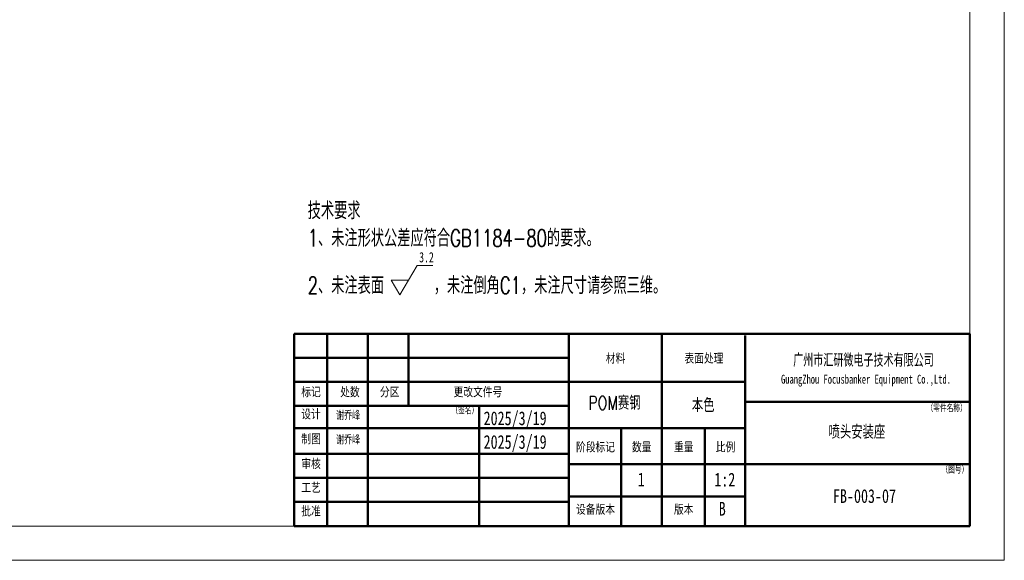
# Model space of a CAD drawing. Header units: millimetres. Extents: x 0 to 297, y 0 to 210.
# Tile 2 of 4: x 154 to 297, y 0 to 79. Entities that reach past the tile are written whole.
import ezdxf

# ---------------------------------------------------------------- set-up
doc = ezdxf.new("R2010")
doc.units = ezdxf.units.MM
doc.styles.add('SLDTEXTSTYLE0', font='TXT', dxfattribs={"width": 0.7, "bigfont": 'bigfont'})
doc.styles.add('SLDTEXTSTYLE1', font='TXT', dxfattribs={"width": 0.7})
doc.styles.add('SLDTEXTSTYLE2', font='TXT', dxfattribs={"width": 0.75, "bigfont": 'bigfont'})
doc.styles.add('SLDTEXTSTYLE3', font='TXT', dxfattribs={"width": 0.75})

# ---------------------------------------------------------------- blocks, each defined once
blk = doc.blocks.new('SW_NOTE_0')
at = {"color": 0, "linetype": 'Continuous', "lineweight": 0}
for p, q in [((13.44, -10.29), (15.97, -6.01)), ((15.97, -6.01), (18.21, -6.01)), ((13.44, -10.29), (12.17, -8.15)), ((14.7, -8.15), (12.17, -8.15))]:
    blk.add_line(p, q, dxfattribs=at)
at = {"color": 0, "linetype": 'Continuous', "lineweight": 0, "attachment_point": 1}
for s, insert, char_height, style in [('技术要求', (0, 3.22), 2.5, 'SLDTEXTSTYLE0'), ('1、未注形状公差应符合GB1184-80的要求。', (0, -0.78), 2.5, 'SLDTEXTSTYLE0'), ('3.2', (16.24, -4.07), 1.5, 'SLDTEXTSTYLE1'), ('2、未注表面', (0, -7.68), 2.5, 'SLDTEXTSTYLE0'), ('，未注倒角C1，未注尺寸请参照三维。', (18.37, -7.68), 2.5, 'SLDTEXTSTYLE0')]:
    blk.add_mtext(s, dxfattribs=dict(at, insert=insert, char_height=char_height, style=style))
blk = doc.blocks.new('SW_NOTE_0_1')
at = {"color": 0, "linetype": 'Continuous', "lineweight": 0, "attachment_point": 2}
for s, insert, char_height, style in [('广州市汇研微电子技术有限公司', (16.21, 2.45), 1.9, 'SLDTEXTSTYLE0'), ('GuangZhou Focusbanker Equipment Co.,Ltd.', (16.58, -0.62), 1.3, 'SLDTEXTSTYLE1')]:
    blk.add_mtext(s, dxfattribs=dict(at, insert=insert, char_height=char_height, style=style))

msp = doc.modelspace()

# ---------------------------------------------------------------- linework, layer by layer
at = {"color": 7, "linetype": 'Continuous', "lineweight": 18}
for p, q in [((296.987, 209.994), (296.987, -0.006)), ((291.987, 204.994), (291.987, 4.994)), ((9.987, 4.994), (291.987, 4.994)), ((-0.013, -0.006), (296.987, -0.006))]:
    msp.add_line(p, q, dxfattribs=at)
at = {"color": 7, "linetype": 'Continuous', "lineweight": 50}
for p, q in [((193.542, 32.994), (291.987, 32.994)), ((193.542, 32.994), (193.542, 4.994)), ((198.334, 32.994), (198.334, 19.266)), ((204.271, 22.494), (204.271, 32.994)), ((210.199, 22.494), (210.199, 32.994)), ((233.542, 32.994), (233.542, 4.994)), ((247.07, 32.994), (247.07, 19.266)), ((259.243, 32.77), (259.243, 19.266)), ((291.987, 32.994), (291.987, 4.994)), ((193.542, 29.494), (233.542, 29.494)), ((193.542, 29.494), (198.542, 29.494)), ((193.542, 26.018), (233.542, 26.018)), ((193.542, 26.018), (198.542, 26.018)), ((259.243, 26.018), (233.542, 26.018)), ((259.243, 23.077), (291.987, 23.077)), ((193.542, 22.494), (233.542, 22.494)), ((193.542, 22.494), (198.334, 22.494)), ((198.334, 22.494), (198.334, 19.266)), ((204.271, 19.266), (204.271, 22.494)), ((220.453, 22.494), (220.453, 4.994)), ((193.542, 19.266), (198.334, 19.266)), ((193.542, 19.266), (198.334, 19.266)), ((198.334, 19.266), (204.271, 19.266)), ((198.334, 19.266), (198.334, 15.494)), ((198.334, 19.266), (204.271, 19.266)), ((198.334, 19.266), (198.334, 15.494)), ((204.271, 19.266), (204.271, 15.494)), ((204.271, 19.266), (213.966, 19.266)), ((204.271, 19.266), (213.966, 19.266)), ((219.542, 19.266), (213.966, 19.266)), ((225.542, 19.266), (219.542, 19.266)), ((234.897, 19.266), (225.542, 19.266)), ((259.243, 19.266), (234.897, 19.266)), ((241.162, 19.266), (241.162, 4.994)), ((247.07, 19.266), (247.07, 4.994)), ((253.334, 19.266), (253.334, 4.994)), ((259.243, 14.022), (259.243, 19.266)), ((193.542, 15.494), (198.334, 15.494)), ((198.334, 15.494), (193.542, 15.494)), ((198.334, 15.494), (198.334, 11.994)), ((198.334, 15.494), (204.271, 15.494)), ((204.271, 15.494), (198.334, 15.494)), ((198.334, 15.494), (198.334, 11.994)), ((204.271, 15.494), (204.271, 11.994)), ((213.966, 15.494), (204.271, 15.494)), ((219.542, 15.494), (213.966, 15.494)), ((225.542, 15.494), (219.542, 15.494)), ((233.542, 15.494), (225.542, 15.494)), ((259.243, 14.022), (233.542, 14.022)), ((259.243, 14.022), (291.987, 14.022)), ((259.243, 14.022), (259.243, 9.295)), ((198.334, 11.994), (193.542, 11.994)), ((193.542, 11.994), (198.334, 11.994)), ((198.334, 11.994), (198.334, 8.494)), ((204.271, 11.994), (198.334, 11.994)), ((198.334, 11.994), (204.271, 11.994)), ((198.334, 11.994), (198.334, 8.494)), ((204.271, 11.994), (204.271, 8.494)), ((213.966, 11.994), (204.271, 11.994)), ((219.542, 11.994), (213.966, 11.994)), ((225.542, 11.994), (219.542, 11.994)), ((233.542, 11.994), (225.542, 11.994)), ((259.243, 9.295), (233.542, 9.295)), ((259.243, 4.994), (259.243, 9.295)), ((193.542, 8.494), (198.334, 8.494)), ((198.334, 8.494), (193.542, 8.494)), ((198.334, 8.494), (198.334, 4.994)), ((198.334, 8.494), (204.271, 8.494)), ((198.334, 8.494), (204.271, 8.494)), ((198.334, 8.494), (198.334, 4.994)), ((204.271, 8.494), (204.271, 4.994)), ((213.966, 8.494), (204.271, 8.494)), ((219.542, 8.494), (213.966, 8.494)), ((225.542, 8.494), (219.542, 8.494)), ((233.542, 8.494), (225.542, 8.494)), ((193.542, 4.994), (291.987, 4.994))]:
    msp.add_line(p, q, dxfattribs=at)

# ---------------------------------------------------------------- block references
at = {"color": 7, "linetype": 'Continuous', "lineweight": 0}
for name, p in [('SW_NOTE_0', (195.489, 48.993)), ('SW_NOTE_0_1', (260.255, 27.657))]:
    msp.add_blockref(name, p, dxfattribs=at)

# ---------------------------------------------------------------- texts
for s, insert, char_height, attachment_point, style in [('材料', (240.341, 30.163), 1.5, 2, 'SLDTEXTSTYLE0'), ('表面处理', (253.227, 30.163), 1.5, 2, 'SLDTEXTSTYLE0'), ('标记', (195.973, 25.255), 1.5, 2, 'SLDTEXTSTYLE0'), ('处数', (201.646, 25.255), 1.5, 2, 'SLDTEXTSTYLE0'), ('分区', (207.435, 25.255), 1.5, 2, 'SLDTEXTSTYLE0'), ('更改文件号', (220.292, 25.255), 1.5, 2, 'SLDTEXTSTYLE0'), ('POM赛钢', (240.186, 23.937), 2, 2, 'SLDTEXTSTYLE2'), ('本色', (253.115, 23.588), 2, 2, 'SLDTEXTSTYLE2'), ('设计', (195.973, 22.023), 1.5, 2, 'SLDTEXTSTYLE0'), ('谢乔峰', (201.374, 21.642), 1.2, 2, 'SLDTEXTSTYLE0'), ('（签名）', (218.383, 22.288), 1, 2, 'SLDTEXTSTYLE0'), ('2025/3/19', (221.12, 21.693), 2, 1, 'SLDTEXTSTYLE3'), ('（零件名称）', (288.587, 22.633), 1, 2, 'SLDTEXTSTYLE0'), ('喷头安装座', (275.511, 19.709), 2, 2, 'SLDTEXTSTYLE2'), ('制图', (195.973, 18.41), 1.5, 2, 'SLDTEXTSTYLE0'), ('谢乔峰', (201.374, 18.094), 1.2, 2, 'SLDTEXTSTYLE0'), ('2025/3/19', (221.12, 18.244), 2, 1, 'SLDTEXTSTYLE3'), ('阶段标记', (237.423, 17.225), 1.5, 2, 'SLDTEXTSTYLE0'), ('数量', (244.151, 17.225), 1.5, 2, 'SLDTEXTSTYLE0'), ('重量', (250.275, 17.225), 1.5, 2, 'SLDTEXTSTYLE0'), ('比例', (256.362, 17.225), 1.5, 2, 'SLDTEXTSTYLE0'), ('审核', (195.973, 14.783), 1.5, 2, 'SLDTEXTSTYLE0'), ('（图号）', (289.784, 13.66), 1, 2, 'SLDTEXTSTYLE0'), ('工艺', (195.973, 11.319), 1.5, 2, 'SLDTEXTSTYLE0'), ('1', (244.096, 12.781), 2, 2, 'SLDTEXTSTYLE3'), ('1:2', (256.26, 12.754), 2, 2, 'SLDTEXTSTYLE3'), ('FB-003-07', (276.613, 10.358), 2, 2, 'SLDTEXTSTYLE3'), ('批准', (195.973, 7.889), 1.5, 2, 'SLDTEXTSTYLE0'), ('设备版本', (237.423, 8.133), 1.5, 2, 'SLDTEXTSTYLE0'), ('版本', (250.275, 8.133), 1.5, 2, 'SLDTEXTSTYLE0'), ('B', (255.894, 8.509), 2, 2, 'SLDTEXTSTYLE3')]:
    msp.add_mtext(s, dxfattribs=dict(at, insert=insert, char_height=char_height, attachment_point=attachment_point, style=style))

doc.saveas('drawing.dxf')
